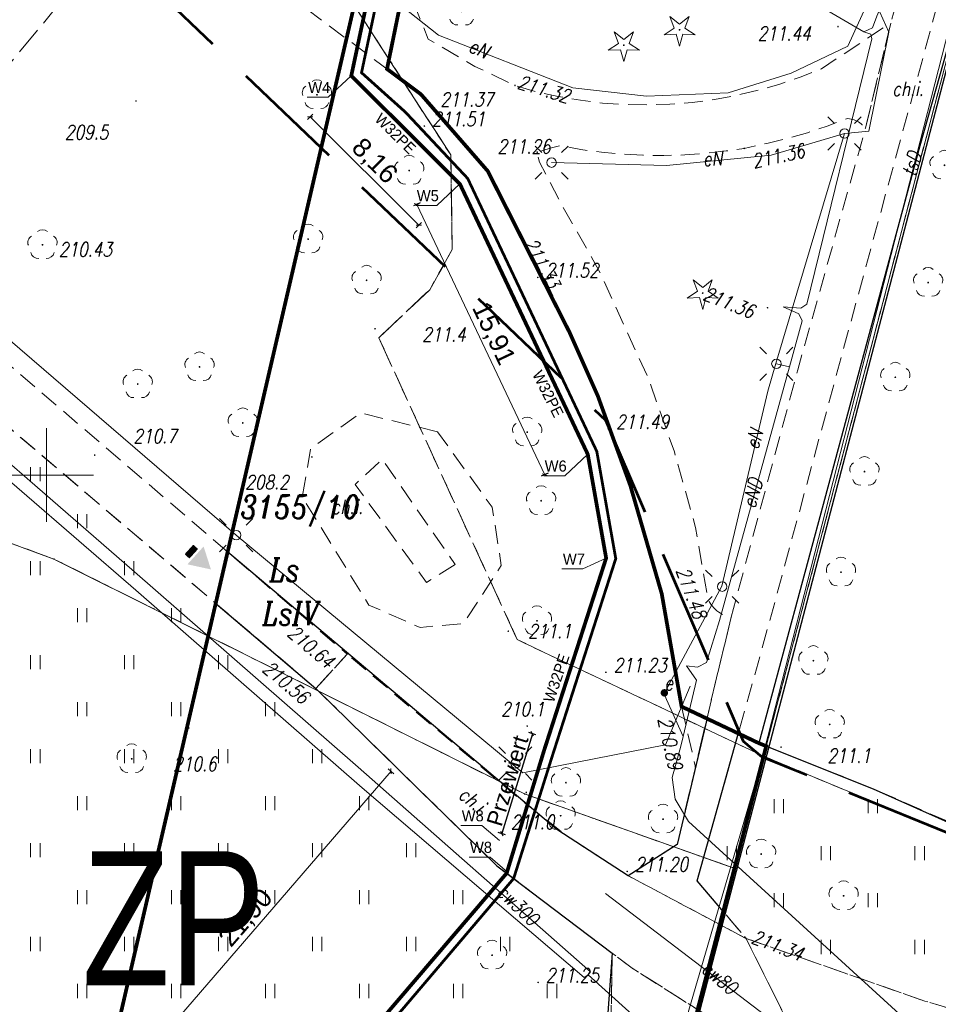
# Model space of a CAD drawing. Header units: metres. Extents: x 7415312 to 7415578, y 5538064 to 5538378.
# Tile 52 of 83: x 7415399 to 7415447, y 5538222 to 5538274. Entities that reach past the tile are written whole.
import ezdxf
from ezdxf.lldxf.tags import DXFTag

# ---------------------------------------------------------------- set-up
doc = ezdxf.new("R2010")
doc.units = ezdxf.units.M
doc.header["$MEASUREMENT"] = 0
for name, pattern in [('1.0_0.5', [1.5, 1, -0.5]), ('1.5_0.5', [2, 1.5, -0.5]), ('342-500', [1.5, 1, -0.5]), ('DGN Style 3', [8.565382, 6.11813, -2.447252]), ('DGN Style 4', [9.795126, 4.894504, -2.447252, 0.006118, -2.447252]), ('EGBK02-500', [2, 1.5, -0.5]), ('EGBU01-500', [1, 0.5, -0.5])]:
    doc.linetypes.add(name, pattern=pattern)
for name, color, linetype, lineweight in [('203-punkt graniczny', 7, 'Continuous', 0), ('_LL_CIENKA', 7, 'Continuous', 25), ('_LL_GRUBA', 7, 'Continuous', 35), ('_LL_SIECI PROJEKTOWANE', 7, 'Continuous', 35), ('_LL_STREFY', 190, 'FENCELINE1', 30), ('chodnik', 7, 'Continuous', 0), ('chodnik-Atr17', 7, 'Continuous', 0), ('drzewo iglaste', 7, 'Continuous', 0), ('drzewo liściaste', 7, 'Continuous', 0), ('EGBD03', 3, 'Continuous', 0), ('EGBK02', 7, 'Continuous', 0), ('EGBU01', 7, 'Continuous', 0), ('elektroenergetyczne urządzenie techniczne', 7, 'Continuous', 0), ('elektroenergetyczne urządzenie techniczne-Atr17', 7, 'Continuous', 0), ('K_LEGENDA', 250, 'Continuous', 13), ('latarnia', 7, 'Continuous', 0), ('LIN_Linie Rozgraniczajace', 3, 'Continuous', 53), ('ogrodzenie trwałe', 7, 'Continuous', 0), ('pikieta naturalna', 7, 'Continuous', 0), ('pikieta naturalna-Atr2', 7, 'Continuous', 0), ('pikieta sztuczna', 7, 'Continuous', 0), ('pikieta sztuczna-Atr2', 7, 'Continuous', 0), ('przewód ciepłowniczy', 7, 'Continuous', 0), ('przewód ciepłowniczy-Atr1', 7, 'Continuous', 0), ('przewód elektroenergetyczny podziemny', 7, 'Continuous', 0), ('przewód elektroenergetyczny podziemny-Atr1', 7, 'Continuous', 0), ('przewód kanalizacyjny - ob. projektowany', 7, 'Continuous', 0), ('przewód telekomunikacyjny podziemny', 7, 'Continuous', 0), ('przewód telekomunikacyjny podziemny-Atr1', 7, 'Continuous', 0), ('RTPW01', 7, 'Continuous', 0), ('trawnik', 7, 'Continuous', 0), ('Warstwa 1', 7, 'Continuous', 0), ('Warstwa 2', 7, 'Continuous', 0)]:
    doc.layers.add(name, color=color, linetype=linetype, lineweight=lineweight)
doc.layers.add('_LL_SYMBOLE', color=7, linetype='Continuous', lineweight=0, true_color=0xb2ffad)
doc.layers.add('_wymiarowanie', color=7, linetype='Continuous', lineweight=9, true_color=0x000000)
doc.layers.add('EL-KABEL NN', color=1, linetype='KABEL_NN', true_color=0xff0000)
doc.layers.add('LL_GRANICA', color=250, linetype='342-500')
doc.styles.add('ARIAL', font='arial.ttf')
doc.styles.get("Standard").update_dxf_attribs({"font": 'Working1250.shx', "width": 0.75})
doc.styles.add('Style-ITALIC_1250', font='ITALIC_1250.shx')
doc.linetypes.add('902-500', pattern='A,3.75,[24,dgnlstyle-geo-mz.shx,S=0.002786,R=0,X=0,Y=0],3.75', length=7.5)
doc.linetypes.add('FENCELINE1', pattern='A,0.25,-0.1,[133,ltypeshp.shx,S=0.1,R=0,X=-0.1,Y=0],-0.1,1', length=1.45)
tags = doc.linetypes.add('KABEL_NN', pattern='A,0.5,-0.2,["Nn",Standard,S=0.1,R=0,X=-0.1,Y=-0.05],-0.2', length=0.9).pattern_tags.tags
tags[6] = DXFTag(74, 10)
doc.dimstyles.new('Wojtek 500', dxfattribs={"dimtxt": 1, "dimasz": 0.2, "dimexe": 0.2, "dimexo": 0.1, "dimgap": 0.1, "dimtad": 1, "dimrnd": 0.01, "dimzin": 1, "dimtxsty": 'ARIAL', "dimblk": 'OBLIQUE', "dimcen": 5, "dimclrd": 256, "dimclre": 256, "dimclrt": 256, "dimadec": 0, "dimazin": 0, "dimtfac": 1, "dimtmove": 0, "dimatfit": 3, "dimldrblk": 'OBLIQUE', "dimfxl": 0.2, "dimfxlon": 1, "dimlwd": -1, "dimarcsym": 0})

# ---------------------------------------------------------------- blocks, each defined once
blk = doc.blocks.new('TU04')
at = {"color": 0, "linetype": 'Continuous', "lineweight": 13, "ltscale": 10}
for p, q in [((0, 0), (0, 7.5)), ((5, 0), (5, 7.5))]:
    blk.add_line(p, q, dxfattribs=at)
blk = doc.blocks.new('SM01')
at = {"color": 0, "linetype": 'Continuous', "lineweight": 13, "ltscale": 10}
for p, q in [((-5.3, 5.31), (-8.83, 8.84)), ((5.31, 5.31), (8.84, 8.84)), ((-5.3, -5.3), (-8.83, -8.83)), ((5.31, -5.3), (8.84, -8.83))]:
    blk.add_line(p, q, dxfattribs=at)
blk.add_circle((0, 0), 2.5, dxfattribs=at)
blk = doc.blocks.new('203_1')
at = {"layer": '203-punkt graniczny', "linetype": 'Continuous', "lineweight": 0}
h = blk.add_hatch(color=7, dxfattribs=at)
edge = h.paths.add_edge_path()
edge.add_arc((0, 0), 0.45, 0, 360)
blk = doc.blocks.new('PW01_1')
at = {"layer": 'pikieta sztuczna', "linetype": 'Continuous', "lineweight": 13}
h = blk.add_hatch(color=7, dxfattribs=at)
edge = h.paths.add_edge_path()
edge.add_arc((0, 0), 0.45, 0, 360)
blk = doc.blocks.new('PW01_2')
at = {"layer": 'pikieta naturalna', "linetype": 'Continuous', "lineweight": 13}
h = blk.add_hatch(color=7, dxfattribs=at)
edge = h.paths.add_edge_path()
edge.add_arc((0, 0), 0.45, 0, 360)
blk = doc.blocks.new('US25_4')
at = {"layer": 'elektroenergetyczne urządzenie techniczne', "linetype": 'Continuous', "lineweight": 0}
h = blk.add_hatch(color=1, dxfattribs=at)
edge = h.paths.add_edge_path()
edge.add_arc((0, 0), 2, 0, 360)
blk = doc.blocks.new('OP021_1')
at = {"layer": 'drzewo liściaste', "linetype": 'Continuous', "lineweight": 13}
h = blk.add_hatch(color=96, dxfattribs=at)
edge = h.paths.add_edge_path()
edge.add_arc((0, 0), 0.5, 0, 360)
at = {"layer": 'drzewo liściaste', "color": 96, "linetype": 'Continuous', "lineweight": 13}
for centre, start, end in [((0, 4), 49.272, 130.728), ((-3.8, 1.24), 121.308, 202.548), ((3.8, 1.24), 337.452, 58.692), ((-2.35, -3.24), 193.221, 274.871), ((2.35, -3.24), 265.129, 346.779)]:
    blk.add_arc(centre, 4, start, end, dxfattribs=at)
blk = doc.blocks.new('OP011_1')
at = {"layer": 'drzewo iglaste', "linetype": 'Continuous', "lineweight": 13}
h = blk.add_hatch(color=96, dxfattribs=at)
edge = h.paths.add_edge_path()
edge.add_arc((0, 0), 0.5, 0, 360)
at = {"layer": 'drzewo iglaste', "color": 96, "linetype": 'Continuous', "lineweight": 13}
for p, q in [((-2.83, 0.93), (-5.12, 7.06)), ((-5.12, 7.06), (0, 2.99)), ((0, 2.99), (5.12, 7.06)), ((5.12, 7.06), (2.83, 0.93)), ((-8.28, -2.68), (-2.83, 0.93)), ((2.83, 0.93), (8.28, -2.68)), ((-1.75, -2.4), (-8.28, -2.68)), ((0, -8.7), (-1.75, -2.4)), ((1.75, -2.4), (0, -8.7)), ((8.28, -2.68), (1.75, -2.4))]:
    blk.add_line(p, q, dxfattribs=at)
blk = doc.blocks.new('RTPW01')
at = {"layer": 'RTPW01', "linetype": 'Continuous', "lineweight": 13}
h = blk.add_hatch(color=7, dxfattribs=at)
edge = h.paths.add_edge_path()
edge.add_arc((0, 0), 0.045, 0, 360)
blk = doc.blocks.new('_OBLIQUE')
at = {"color": 0, "linetype": 'ByBlock'}
blk.add_line((-0.5, -0.5), (0.5, 0.5), dxfattribs=at)
blk = doc.blocks.new('*D144')
blk.add_line((7415425.865, 5538236.232), (7415424.234, 5538230.918))
at = {"lineweight": -2}
for p, q in [((7415426.056, 5538236.173), (7415425.674, 5538236.291)), ((7415424.425, 5538230.859), (7415424.043, 5538230.977))]:
    blk.add_line(p, q, dxfattribs=at)
at = {"layer": 'Defpoints', "color": 0}
for p in [(7415426.692, 5538235.978), (7415424.234, 5538230.918), (7415425.06, 5538230.664)]:
    blk.add_point(p, dxfattribs=at)
at = {"xscale": 0.2, "yscale": 0.2, "zscale": 0.2}
for p, rotation in [((7415425.865, 5538236.232), 72.93458474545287), ((7415424.234, 5538230.918), 252.9345847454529)]:
    blk.add_blockref('_OBLIQUE', p, dxfattribs=dict(at, rotation=rotation))
at = {"insert": (7415424.541, 5538233.731), "char_height": 0.85, "attachment_point": 5, "rotation": 72.9346, "style": 'ARIAL'}
blk.add_mtext('Przewiert', dxfattribs=at)
blk = doc.blocks.new('*D145')
at = {"layer": '_wymiarowanie'}
blk.add_line((7415418.344, 5538234.235), (7415404.028, 5538217.668), dxfattribs=at)
at = {"layer": '_wymiarowanie', "lineweight": -2}
for p, q in [((7415418.495, 5538234.104), (7415418.192, 5538234.366)), ((7415404.179, 5538217.537), (7415403.876, 5538217.799))]:
    blk.add_line(p, q, dxfattribs=at)
at = {"layer": 'Defpoints', "color": 0}
for p in [(7415424.548, 5538228.873), (7415404.028, 5538217.668), (7415410.232, 5538212.306)]:
    blk.add_point(p, dxfattribs=at)
at = {"layer": '_wymiarowanie', "xscale": 0.2, "yscale": 0.2, "zscale": 0.2}
for p, rotation in [((7415418.344, 5538234.235), 49.16856790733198), ((7415404.028, 5538217.668), 229.168567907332)]:
    blk.add_blockref('_OBLIQUE', p, dxfattribs=dict(at, rotation=rotation))
at = {"layer": '_wymiarowanie', "insert": (7415410.655, 5538226.41), "char_height": 1, "attachment_point": 5, "rotation": 49.1686, "style": 'ARIAL'}
blk.add_mtext('21,90', dxfattribs=at)
blk = doc.blocks.new('*D146')
at = {"layer": '_wymiarowanie', "lineweight": -2}
for p, q in [((7415419.895, 5538264.487), (7415419.533, 5538264.316)), ((7415426.701, 5538250.102), (7415426.339, 5538249.931))]:
    blk.add_line(p, q, dxfattribs=at)
at = {"layer": '_wymiarowanie'}
blk.add_line((7415419.714, 5538264.401), (7415426.52, 5538250.017), dxfattribs=at)
at = {"layer": 'Defpoints', "color": 0}
for p in [(7415422.007, 5538265.486), (7415428.813, 5538251.102), (7415426.52, 5538250.017)]:
    blk.add_point(p, dxfattribs=at)
at = {"layer": '_wymiarowanie', "xscale": 0.2, "yscale": 0.2, "zscale": 0.2}
for p, rotation in [((7415419.714, 5538264.401), 115.3212315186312), ((7415426.52, 5538250.017), 295.3212315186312)]:
    blk.add_blockref('_OBLIQUE', p, dxfattribs=dict(at, rotation=rotation))
at = {"layer": '_wymiarowanie', "insert": (7415423.751, 5538257.509), "char_height": 1, "attachment_point": 5, "rotation": 295.3212, "style": 'ARIAL'}
blk.add_mtext('15,91', dxfattribs=at)
blk = doc.blocks.new('*D147')
at = {"layer": '_wymiarowanie', "lineweight": -2}
for p, q in [((7415414.184, 5538269.193), (7415413.902, 5538268.909)), ((7415419.965, 5538263.435), (7415419.682, 5538263.152))]:
    blk.add_line(p, q, dxfattribs=at)
at = {"layer": '_wymiarowanie'}
blk.add_line((7415414.043, 5538269.051), (7415419.824, 5538263.294), dxfattribs=at)
at = {"layer": 'Defpoints', "color": 0}
for p in [(7415416.226, 5538271.243), (7415422.007, 5538265.486), (7415419.824, 5538263.294)]:
    blk.add_point(p, dxfattribs=at)
at = {"layer": '_wymiarowanie', "xscale": 0.2, "yscale": 0.2, "zscale": 0.2}
for p, rotation in [((7415414.043, 5538269.051), 135.116891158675), ((7415419.824, 5538263.294), 315.1168911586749)]:
    blk.add_blockref('_OBLIQUE', p, dxfattribs=dict(at, rotation=rotation))
at = {"layer": '_wymiarowanie', "insert": (7415417.428, 5538266.669), "char_height": 1, "attachment_point": 5, "rotation": 315.1169, "style": 'ARIAL'}
blk.add_mtext('8,16', dxfattribs=at)

msp = doc.modelspace()

# ---------------------------------------------------------------- hatches: boundary and pattern name
at = {"layer": '_LL_SYMBOLE', "linetype": 'Continuous', "lineweight": 0}
h = msp.add_hatch(dxfattribs=at)
h.set_pattern_fill('ANSI31', scale=0.006, angle=317.7482)
h.set_pattern_definition([(2.7482093, (7415274.1900423, 5538283.043453), (-3.59601834e-05, 0.000749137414), [])])
h.paths.add_polyline_path([(7415408.04, 5538246.06), (7415407.609, 5538245.586), (7415407.387, 5538245.788), (7415407.818, 5538246.262)])
msp.add_hatch(color=7, dxfattribs=at).paths.add_polyline_path([(7415408.366, 5538246.196), (7415408.757, 5538244.976), (7415407.505, 5538245.248), (7415407.505, 5538245.248)])

# ---------------------------------------------------------------- linework, layer by layer
at = {"layer": '_LL_CIENKA'}
msp.add_lwpolyline([(7415433.749, 5538218.064), (7415436.05, 5538226.735), (7415434.63, 5538228.4), (7415436.834, 5538236.282), (7415435.158, 5538237.057), (7415435.166, 5538237.035), (7415435.154, 5538237.04), (7415435.159, 5538237.059), (7415435.159, 5538237.055), (7415433.57, 5538230.34), (7415430.96, 5538228.68), (7415427.169, 5538231.147), (7415409.645, 5538245.91), (7415409.011, 5538243.172), (7415414.34, 5538238.64), (7415423.97, 5538229.21), (7415430.11, 5538224.56), (7415429.841, 5538220.887)], dxfattribs=at)
at = {"layer": '_LL_GRUBA', "lineweight": 18, "elevation": 496.758}
for points in [[(7415413.883, 5538270.106), (7415415.002, 5538270.106), (7415416.226, 5538271.243)], [(7415419.664, 5538264.348), (7415420.782, 5538264.348), (7415422.007, 5538265.486)], [(7415426.47, 5538249.964), (7415427.588, 5538249.964), (7415428.813, 5538251.102)]]:
    msp.add_lwpolyline(points, dxfattribs=at)
at = {"layer": '_LL_GRUBA', "lineweight": 18}
for points in [[(7415427.439, 5538245.011), (7415428.558, 5538245.011), (7415429.791, 5538245.576)], [(7415422.055, 5538231.353), (7415423.174, 5538231.353), (7415424.112, 5538230.551)], [(7415422.492, 5538229.675), (7415423.611, 5538229.675), (7415424.548, 5538228.873)]]:
    msp.add_lwpolyline(points, dxfattribs=at)
at = {"layer": '_LL_SIECI PROJEKTOWANE', "color": 152, "const_width": 0.2, "elevation": 496.758}
msp.add_lwpolyline([(7415406.899, 5538292.561), (7415409.166, 5538288.175), (7415419.267, 5538285.588), (7415416.226, 5538271.243), (7415422.007, 5538265.486), (7415428.813, 5538251.102), (7415429.791, 5538245.576), (7415426.485, 5538235.338), (7415424.496, 5538228.812), (7415410.319, 5538212.234)], dxfattribs=at)
at = {"layer": '_LL_STREFY'}
msp.add_lwpolyline([(7415426.703, 5538190.69), (7415458.307, 5538311.225)], dxfattribs=at)
at = {"layer": 'chodnik', "color": 7, "linetype": '1.0_0.5', "lineweight": 13, "flags": 128}
for points in [[(7415452.01, 5538299.81), (7415446.61, 5538279.99), (7415445.62, 5538276.5), (7415444.95, 5538274.06), (7415443.59, 5538268.45), (7415439.99, 5538255.59), (7415436.44, 5538242.43), (7415434.54, 5538234.46), (7415433.57, 5538230.34), (7415430.96, 5538228.68), (7415437.24, 5538225.34), (7415434.63, 5538228.4), (7415436.8, 5538236.16), (7415438.59, 5538242.57), (7415442, 5538255.16), (7415451.81, 5538291.11), (7415454.81, 5538302.18), (7415451.51, 5538303.05), (7415451.05, 5538301.36), (7415452.01, 5538299.81)], [(7415348.56, 5538298.04), (7415346.9, 5538296.08), (7415377.89, 5538269.69), (7415393.33, 5538256.51), (7415414.34, 5538238.64), (7415416, 5538240.47), (7415395.09, 5538258.37), (7415379.37, 5538271.75), (7415348.56, 5538298.04)], [(7415401.19, 5538285.38), (7415411.75, 5538276.36), (7415419.93, 5538270.26), (7415423.49, 5538266.17), (7415426.63, 5538260.22), (7415429.07, 5538254.93), (7415430.13, 5538252.17), (7415431.08, 5538249.43), (7415432.75, 5538243.68), (7415433.66, 5538238.32), (7415434.54, 5538234.46), (7415436.44, 5538242.44), (7415436.32, 5538242.45), (7415436.21, 5538242.48), (7415436.1, 5538242.53), (7415435.99, 5538242.58), (7415435.88, 5538242.64), (7415435.78, 5538242.7), (7415435.69, 5538242.78), (7415435.6, 5538242.86), (7415435.52, 5538242.94), (7415435.44, 5538243.04), (7415435.37, 5538243.13), (7415435.3, 5538243.23), (7415435.25, 5538243.34), (7415435.2, 5538243.45), (7415434.55, 5538247.2), (7415433.42, 5538251.24), (7415432.02, 5538255.18), (7415429.41, 5538260.89), (7415427.34, 5538264.54), (7415426.24, 5538266.64), (7415426.12, 5538267.18), (7415426.88, 5538267.4), (7415427.35, 5538267.52), (7415428.44, 5538267.32), (7415429.54, 5538267.17), (7415430.64, 5538267.07), (7415431.75, 5538267.01), (7415432.86, 5538267), (7415433.97, 5538267.03), (7415435.07, 5538267.12), (7415436.17, 5538267.24), (7415437.14, 5538267.38), (7415438.35, 5538267.64), (7415439.43, 5538267.9), (7415440.5, 5538268.21), (7415441.55, 5538268.56), (7415442.58, 5538268.95), (7415442.66, 5538268.96), (7415442.75, 5538268.95), (7415442.83, 5538268.94), (7415442.91, 5538268.92), (7415442.99, 5538268.89), (7415443.07, 5538268.86), (7415443.15, 5538268.83), (7415443.22, 5538268.79), (7415443.29, 5538268.74), (7415443.36, 5538268.69), (7415443.42, 5538268.64), (7415443.48, 5538268.58), (7415443.54, 5538268.52), (7415443.59, 5538268.45), (7415444.95, 5538274.06), (7415441.26, 5538271.62), (7415440.17, 5538271.19), (7415439.04, 5538270.8), (7415437.89, 5538270.47), (7415436.73, 5538270.2), (7415435.56, 5538269.98), (7415434.37, 5538269.82), (7415433.18, 5538269.73), (7415431.99, 5538269.69), (7415430.79, 5538269.71), (7415429.6, 5538269.79), (7415428.42, 5538269.94), (7415427.24, 5538270.14), (7415426.07, 5538270.39), (7415424.94, 5538270.73), (7415422.81, 5538271.74), (7415420.32, 5538273.19), (7415419.42, 5538275.45), (7415419.26, 5538277.65), (7415420, 5538280.79), (7415421.35, 5538287.61), (7415420.28, 5538287.93), (7415419.5, 5538288.21), (7415418.26, 5538288.44), (7415417.64, 5538285.91), (7415418.54, 5538284.31), (7415417.66, 5538280.49), (7415416.27, 5538278.93), (7415413.23, 5538278.52), (7415402.78, 5538287.42), (7415401.19, 5538285.38)], [(7415420.81, 5538252.3), (7415416.73, 5538253.3), (7415414.06, 5538251.41), (7415413.62, 5538248.82), (7415417.16, 5538243.08), (7415419.89, 5538241.89), (7415422.2, 5538242.09), (7415424.21, 5538245.19), (7415423.73, 5538248.28), (7415420.81, 5538252.3)], [(7415421.75, 5538245.24), (7415420.23, 5538244.28), (7415416.43, 5538249.5), (7415417.88, 5538250.84), (7415421.75, 5538245.24)], [(7415416, 5538240.47), (7415414.34, 5538238.64), (7415423.97, 5538229.21), (7415430.11, 5538224.56), (7415431.17, 5538223.76), (7415441.17, 5538217.45), (7415437.24, 5538225.34), (7415430.96, 5538228.68), (7415427.64, 5538230.83), (7415424.96, 5538232.95), (7415416, 5538240.47)], [(7415439.25, 5538218.26), (7415441.17, 5538217.45), (7415431.17, 5538223.76), (7415430.11, 5538224.56), (7415430.05, 5538220.75), (7415434.69, 5538217.38), (7415436.57, 5538218.26), (7415438.32, 5538218.59), (7415439.25, 5538218.26)]]:
    msp.add_lwpolyline(points, close=True, dxfattribs=at)
msp.add_lwpolyline([(7415480.589, 5538210.88), (7415470.52, 5538215.07), (7415466.45, 5538216.79), (7415466.42, 5538217.37), (7415466.61, 5538218.14), (7415463.89, 5538218.83), (7415463.58, 5538217.82), (7415463.05, 5538217.66), (7415460.35, 5538218.3), (7415460.55, 5538219.17), (7415459.58, 5538219.38), (7415459.37, 5538218.54), (7415456.36, 5538219.28), (7415456.31, 5538219.61), (7415456.53, 5538220.62), (7415453.81, 5538221.32), (7415453.63, 5538220.57), (7415453.33, 5538220.04), (7415446.75, 5538222.01), (7415437.24, 5538225.34), (7415441.17, 5538217.45), (7415444.69, 5538215.09), (7415448.61, 5538211.77), (7415460.78, 5538200.41), (7415462.22, 5538202.23), (7415453.96, 5538211.06), (7415446.01, 5538217.19), (7415445.69, 5538217.67), (7415445.64, 5538217.86), (7415445.63, 5538218.06), (7415445.72, 5538218.45), (7415445.83, 5538218.62), (7415445.96, 5538218.77), (7415446.11, 5538218.89), (7415446.29, 5538218.98), (7415446.48, 5538219.04), (7415446.68, 5538219.05), (7415446.88, 5538219.04), (7415454.15, 5538216.78), (7415469.77, 5538212.69), (7415478.98, 5538208.52), (7415480.544, 5538207.793)], dxfattribs=at)
at = {"layer": 'EGBD03', "linetype": 'Continuous', "lineweight": 13, "flags": 128}
for points in [[(7415438.17, 5538235.04), (7415458.21, 5538311.25)], [(7415379.89, 5538253.07), (7415400.4, 5538245.53)], [(7415425.45, 5538233.03), (7415400.4, 5538245.53)], [(7415438.17, 5538235.04), (7415436.66, 5538229.06)], [(7415452.49, 5538229.09), (7415438.17, 5538235.04)], [(7415425.45, 5538233.03), (7415436.66, 5538229.06)]]:
    msp.add_lwpolyline(points, dxfattribs=at)
at = {"layer": 'EGBK02', "color": 96, "linetype": 'EGBK02-500', "lineweight": 13, "flags": 128}
for points in [[(7415438.17, 5538235.04), (7415458.21, 5538311.25)], [(7415414.87, 5538277.33), (7415421.52, 5538267.03)], [(7415421.52, 5538267.03), (7415414.87, 5538277.33)], [(7415421.52, 5538267.03), (7415421.6, 5538261.99)], [(7415421.6, 5538261.99), (7415421.52, 5538267.03)], [(7415421.6, 5538261.99), (7415420.4, 5538259.86)], [(7415420.4, 5538259.86), (7415421.6, 5538261.99)], [(7415420.4, 5538259.86), (7415417.69, 5538257.3)], [(7415417.69, 5538257.3), (7415420.4, 5538259.86)], [(7415417.69, 5538257.3), (7415425.06, 5538241.24)], [(7415425.06, 5538241.24), (7415417.69, 5538257.3)], [(7415379.89, 5538253.07), (7415400.4, 5538245.53)], [(7415400.4, 5538245.53), (7415425.45, 5538233.03)], [(7415425.06, 5538241.24), (7415438.17, 5538235.04)], [(7415438.17, 5538235.04), (7415425.06, 5538241.24)], [(7415436.66, 5538229.06), (7415438.17, 5538235.04)], [(7415425.45, 5538233.03), (7415436.66, 5538229.06)]]:
    msp.add_lwpolyline(points, dxfattribs=at)
at = {"layer": 'EGBU01', "color": 96, "linetype": 'EGBU01-500', "lineweight": 13, "flags": 128}
for points in [[(7415438.17, 5538235.04), (7415458.21, 5538311.25)], [(7415458.21, 5538311.25), (7415438.17, 5538235.04)], [(7415414.87, 5538277.33), (7415421.52, 5538267.03)], [(7415421.52, 5538267.03), (7415414.87, 5538277.33)], [(7415421.52, 5538267.03), (7415421.6, 5538261.99)], [(7415421.6, 5538261.99), (7415421.52, 5538267.03)], [(7415421.6, 5538261.99), (7415420.4, 5538259.86)], [(7415420.4, 5538259.86), (7415421.6, 5538261.99)], [(7415420.4, 5538259.86), (7415417.69, 5538257.3)], [(7415417.69, 5538257.3), (7415420.4, 5538259.86)], [(7415417.69, 5538257.3), (7415425.06, 5538241.24)], [(7415425.06, 5538241.24), (7415417.69, 5538257.3)], [(7415379.89, 5538253.07), (7415400.4, 5538245.53)], [(7415400.4, 5538245.53), (7415379.89, 5538253.07)], [(7415400.4, 5538245.53), (7415425.45, 5538233.03)], [(7415425.45, 5538233.03), (7415400.4, 5538245.53)], [(7415425.06, 5538241.24), (7415438.17, 5538235.04)], [(7415438.17, 5538235.04), (7415425.06, 5538241.24)], [(7415436.66, 5538229.06), (7415438.17, 5538235.04)], [(7415438.17, 5538235.04), (7415436.66, 5538229.06)], [(7415452.49, 5538229.09), (7415438.17, 5538235.04)], [(7415438.17, 5538235.04), (7415452.49, 5538229.09)], [(7415425.45, 5538233.03), (7415436.66, 5538229.06)], [(7415436.66, 5538229.06), (7415425.45, 5538233.03)]]:
    msp.add_lwpolyline(points, dxfattribs=at)
at = {"layer": 'EL-KABEL NN', "ltscale": 5, "elevation": 496.758}
msp.add_lwpolyline([(7415419.701, 5538202.264, 0.15, 0.15, 0), (7415419.191, 5538202.831, 0.15, 0.15, 0), (7415408.745, 5538209.573, 0.15, 0.15, 0), (7415408.745, 5538209.573, 0.15, 0.15, 0), (7415424.868, 5538228.53, 0.15, 0.15, 0), (7415424.868, 5538228.53, 0.15, 0.15, 0), (7415424.868, 5538228.53, 0.15, 0.15, 0), (7415426.915, 5538235.02, 0.15, 0.15, 0), (7415430.303, 5538245.551, 0.15, 0.15, 0), (7415429.293, 5538251.255, 0.15, 0.15, 0), (7415422.421, 5538265.779, 0.15, 0.15, 0), (7415419.104, 5538269.31, 0.15, 0.15, 0), (7415416.771, 5538271.406, 0.15, 0.15, 0), (7415420.133, 5538287.284, 0.15, 0.15, 0), (7415417.226, 5538288.969, 0.15, 0.15, 0)], format="xyseb", dxfattribs=at)
at = {"layer": 'LIN_Linie Rozgraniczajace', "color": 161, "linetype": 'DGN Style 3', "lineweight": 53, "flags": 128}
msp.add_lwpolyline([(7415480.64, 5538224.015), (7415466.929, 5538222.399), (7415465.302, 5538223.851), (7415438.087, 5538234.995), (7415437.099, 5538235.816), (7415429.781, 5538252.892), (7415402.446, 5538279.053), (7415396.153, 5538286.224), (7415368.362, 5538322.759), (7415370.081, 5538336.151), (7415367.115, 5538336.361), (7415367.365, 5538338.364)], dxfattribs=at)
at = {"layer": 'LL_GRANICA', "color": 201}
msp.add_lwpolyline([(7415418.489, 5538284.09, 0.2, 0.2, 0), (7415408.029, 5538238.931, 0.2, 0.2, 0), (7415404.395, 5538223.243, 0.2, 0.2, 0), (7415399.671, 5538202.852, 0.2, 0.2, 0), (7415401.79, 5538201.09, 0.2, 0.2, 0), (7415406.216, 5538198.499, 0.2, 0.2, 0), (7415411.834, 5538195.185, 0.2, 0.2, 0), (7415424.65, 5538191.63, 0.2, 0.2, 0), (7415426.606, 5538190.715, 0.2, 0.2, 0), (7415426.609, 5538190.725, 0.2, 0.2, 0), (7415429.123, 5538200.313, 0.2, 0.2, 0), (7415429.34, 5538201.142, 0.2, 0.2, 0), (7415429.34, 5538201.142, 0.2, 0.2, 0), (7415438.311, 5538235.575, 0.2, 0.2, 0), (7415437.92, 5538235.73, 0.2, 0.2, 0), (7415433.806, 5538237.679, 0.2, 0.2, 0), (7415432.75, 5538243.68, 0.2, 0.2, 0), (7415431.08, 5538249.43, 0.2, 0.2, 0), (7415429.351, 5538254.197, 0.2, 0.2, 0), (7415427.85, 5538257.575, 0.2, 0.2, 0), (7415423.49, 5538266.17, 0.2, 0.2, 0), (7415419.93, 5538270.26, 0.2, 0.2, 0), (7415418.128, 5538271.604, 0.2, 0.2, 0), (7415420, 5538280.79, 0.2, 0.2, 0)], format="xyseb", dxfattribs=at)
at = {"layer": 'ogrodzenie trwałe', "color": 7, "linetype": '902-500', "lineweight": 30, "flags": 128}
for points in [[(7415460.57, 5538310.02), (7415458.72, 5538310.87), (7415446.49, 5538267.51), (7415437.92, 5538235.73)], [(7415437.92, 5538235.73), (7415444.01, 5538233.31), (7415450.93, 5538230.22), (7415466.07, 5538223.6), (7415467.7, 5538225.01)]]:
    msp.add_lwpolyline(points, dxfattribs=at)
at = {"layer": 'przewód ciepłowniczy', "color": 211, "linetype": 'Continuous', "lineweight": 13, "flags": 128}
for points in [[(7415360.32, 5538283.11), (7415372.86, 5538271.84), (7415366.78, 5538265.51), (7415373.23, 5538259.15), (7415379.68, 5538265.39), (7415392.61, 5538254.37), (7415404.75, 5538243.87), (7415416.81, 5538233.35), (7415428.62, 5538223.27), (7415428.84, 5538223.41)], [(7415378.96, 5538265.96), (7415379.68, 5538266.46), (7415392.45, 5538255.47), (7415404.54, 5538244.97), (7415416.59, 5538234.45), (7415428.96, 5538223.57), (7415428.84, 5538223.41)], [(7415439.1, 5538214.09), (7415442.7, 5538217.86), (7415429.75, 5538227.73)], [(7415445.21, 5538208.45), (7415440.44, 5538212.75), (7415439.1, 5538214.09), (7415436.76, 5538216.25), (7415428.84, 5538223.41)]]:
    msp.add_lwpolyline(points, dxfattribs=at)
at = {"layer": 'przewód elektroenergetyczny podziemny', "color": 1, "linetype": 'Continuous', "lineweight": 13, "flags": 128}
for points in [[(7415439.55, 5538255.75), (7415440.23, 5538258.21), (7415440.05, 5538258.57), (7415439.22, 5538258.94), (7415440.16, 5538258.87), (7415440.47, 5538259.09), (7415443.94, 5538273.21), (7415443.88, 5538273.46), (7415443.51, 5538273.58), (7415443.97, 5538273.79), (7415444.2, 5538274.41), (7415444.49, 5538275.09), (7415446, 5538281.44), (7415450.08, 5538299.16), (7415451.92, 5538306.24)], [(7415339.694, 5538295.816), (7415348.08, 5538288.3), (7415350.31, 5538290.48), (7415365.38, 5538285.05), (7415380.01, 5538273.15), (7415394.98, 5538259.8), (7415410.1, 5538246.8), (7415425.35, 5538234.15), (7415432.95, 5538235.64), (7415434.26, 5538238.76)], [(7415447.44, 5538286.98), (7415444.74, 5538277.41), (7415442.66, 5538272.81), (7415439.64, 5538271.38), (7415436.28, 5538270.34), (7415431.94, 5538270.16), (7415428.02, 5538270.6), (7415420.86, 5538273.41), (7415412.81, 5538279.78)], [(7415447.44, 5538286.98), (7415444.03, 5538275.35), (7415444.83, 5538273.57), (7415443.77, 5538268.29), (7415442.48, 5538268.17)], [(7415440.52, 5538275.33), (7415443.51, 5538273.58)], [(7415442.48, 5538268.17), (7415438.57, 5538267.02), (7415433.01, 5538266.47), (7415426.89, 5538266.62)], [(7415433.89, 5538236.08), (7415433, 5538238.06), (7415432.88, 5538238.36), (7415433.25, 5538239.06), (7415435.94, 5538244.08), (7415438.39, 5538254.46), (7415438.83, 5538255.93), (7415442.48, 5538268.17)], [(7415433.89, 5538236.08), (7415434.6, 5538239.09), (7415434.06, 5538239.85), (7415434.65, 5538239.77), (7415435.14, 5538240.03), (7415435.82, 5538242.26), (7415439.55, 5538255.75)], [(7415439.55, 5538255.75), (7415438.85, 5538255.92)], [(7415480.546, 5538207.955), (7415455.6, 5538215.8), (7415448.84, 5538218.17), (7415434.18, 5538231.57), (7415433.46, 5538232.75), (7415433.31, 5538233.91), (7415433.77, 5538235.57), (7415433.89, 5538236.08)]]:
    msp.add_lwpolyline(points, dxfattribs=at)
at = {"layer": 'przewód kanalizacyjny - ob. projektowany', "color": 14, "linetype": '1.5_0.5', "lineweight": 13, "flags": 128}
msp.add_lwpolyline([(7415392.19, 5538264.8), (7415401.2, 5538275.7), (7415408.31, 5538278.62), (7415411.7, 5538282.61), (7415413.86, 5538286.44), (7415412.68, 5538287.36)], dxfattribs=at)
at = {"layer": 'przewód telekomunikacyjny podziemny', "color": 40, "linetype": 'Continuous', "lineweight": 13, "flags": 128}
msp.add_lwpolyline([(7415480.025, 5538172.272), (7415431.93, 5538213.82), (7415438, 5538234.57), (7415454.04, 5538297.24), (7415454.01, 5538297.85), (7415460.89, 5538323.55), (7415464.52, 5538336.5)], dxfattribs=at)
at = {"layer": 'trawnik', "color": 7, "linetype": '1.0_0.5', "lineweight": 13, "flags": 128}
for points in [[(7415339.73, 5538292.917), (7415340.13, 5538292.54), (7415341.78, 5538290.87), (7415343.66, 5538288.89), (7415345.56, 5538286.72), (7415346.43, 5538285.68), (7415347.91, 5538283.9), (7415348.68, 5538282.9), (7415349.85, 5538281.2), (7415350.28, 5538280.54), (7415351.83, 5538278.17), (7415353.19, 5538276.22), (7415354.12, 5538274.67), (7415355.07, 5538273.1), (7415355.8, 5538271.77), (7415357.29, 5538269.17), (7415358.56, 5538267.06), (7415363.79, 5538259.5), (7415365.08, 5538254.67), (7415366.13, 5538252.82), (7415367.46, 5538250.27), (7415369.13, 5538247.24), (7415374.48, 5538239.42), (7415410.72, 5538210.01), (7415414.51, 5538208.07), (7415419.05, 5538208.09), (7415423.3, 5538210.48), (7415430.05, 5538220.75), (7415430.11, 5538224.56), (7415423.97, 5538229.21), (7415414.34, 5538238.64), (7415393.33, 5538256.51), (7415377.89, 5538269.69), (7415346.9, 5538296.08), (7415339.612, 5538302.332)], [(7415480.777, 5538223.774), (7415475.9, 5538223.69), (7415466.07, 5538223.6), (7415444.01, 5538233.31), (7415437.92, 5538235.73), (7415436.8, 5538236.16), (7415434.63, 5538228.4), (7415437.24, 5538225.34), (7415446.75, 5538222.01), (7415453.33, 5538220.04), (7415453.63, 5538220.57), (7415453.81, 5538221.32), (7415456.53, 5538220.62), (7415456.31, 5538219.61), (7415456.36, 5538219.28), (7415459.37, 5538218.54), (7415459.58, 5538219.38), (7415460.55, 5538219.17), (7415460.35, 5538218.3), (7415463.05, 5538217.66), (7415463.58, 5538217.82), (7415463.89, 5538218.83), (7415466.61, 5538218.14), (7415466.42, 5538217.37), (7415466.45, 5538216.79), (7415470.52, 5538215.07), (7415480.589, 5538210.88)]]:
    msp.add_lwpolyline(points, dxfattribs=at)
at = {"layer": 'Warstwa 1', "color": 7, "linetype": 'Continuous', "lineweight": 0}
for p, q in [((7415400, 5538252.5), (7415400, 5538250)), ((7415397.5, 5538250), (7415402.5, 5538250)), ((7415397.5, 5538250), (7415402.5, 5538250)), ((7415400, 5538250), (7415400, 5538247.5))]:
    msp.add_line(p, q, dxfattribs=at)

# ---------------------------------------------------------------- block references
at = {"layer": '203-punkt graniczny', "color": 7, "linetype": 'Continuous', "lineweight": 0, "xscale": 0.1, "yscale": 0.1, "zscale": 0.1}
for p in [(7415400.4, 5538245.53), (7415438.17, 5538235.04), (7415425.45, 5538233.03), (7415436.66, 5538229.06)]:
    msp.add_blockref('203_1', p, dxfattribs=at)
at = {"layer": 'drzewo iglaste', "color": 96, "linetype": 'Continuous', "lineweight": 13, "xscale": 0.1, "yscale": 0.1, "zscale": 0.1}
for p in [(7415433.7, 5538273.69), (7415430.73, 5538272.87), (7415434.93, 5538259.68)]:
    msp.add_blockref('OP011_1', p, dxfattribs=at)
at = {"layer": 'drzewo liściaste', "color": 96, "linetype": 'Continuous', "lineweight": 13, "xscale": 0.1, "yscale": 0.1, "zscale": 0.1}
for p in [(7415422.1, 5538274.67), (7415414.4, 5538270.23), (7415447.8, 5538266.48), (7415419.31, 5538266.2), (7415399.79, 5538262.25), (7415413.93, 5538262.55), (7415417.04, 5538260.36), (7415446.93, 5538260.24), (7415408.15, 5538255.75), (7415404.86, 5538254.84), (7415445.18, 5538255.2), (7415410.45, 5538252.77), (7415425.59, 5538252.28), (7415443.54, 5538250.18), (7415426.33, 5538248.63), (7415442.29, 5538244.83), (7415426.11, 5538242.24), (7415440.82, 5538240.12), (7415441.69, 5538236.73), (7415404.54, 5538234.9), (7415427.65, 5538233.63), (7415427.37, 5538231.87), (7415432.82, 5538231.69), (7415438.04, 5538229.83), (7415442.43, 5538227.61), (7415423.72, 5538224.45)]:
    msp.add_blockref('OP021_1', p, dxfattribs=at)
at = {"layer": 'elektroenergetyczne urządzenie techniczne', "color": 1, "linetype": 'Continuous', "lineweight": 0, "xscale": 0.1, "yscale": 0.1, "zscale": 0.1, "rotation": 59.464}
msp.add_blockref('US25_4', (7415432.89, 5538238.41), dxfattribs=at)
at = {"layer": 'latarnia', "color": 7, "linetype": 'Continuous', "lineweight": 13, "xscale": 0.1, "yscale": 0.1, "zscale": 0.1}
for p in [(7415442.48, 5538268.17), (7415426.89, 5538266.62), (7415438.85, 5538255.92), (7415410.1, 5538246.8), (7415435.97, 5538244.06), (7415424.96, 5538234.65)]:
    msp.add_blockref('SM01', p, dxfattribs=at)
at = {"layer": 'pikieta naturalna', "color": 7, "linetype": 'Continuous', "lineweight": 13, "xscale": 0.1, "yscale": 0.1, "zscale": 0.1}
for p in [(7415404.77, 5538269.9), (7415417.49, 5538257.78), (7415402.57, 5538251.06), (7415414.13, 5538250.96), (7415424.58, 5538241.69), (7415407.58, 5538236.54), (7415425.59, 5538236.64), (7415439.1, 5538235.52), (7415425.54, 5538233.11)]:
    msp.add_blockref('PW01_2', p, dxfattribs=at)
at = {"layer": 'pikieta sztuczna', "color": 7, "linetype": 'Continuous', "lineweight": 13, "xscale": 0.1, "yscale": 0.1, "zscale": 0.1}
for p in [(7415442.13, 5538273.86), (7415424.94, 5538270.73), (7415426.12, 5538267.18), (7415437.14, 5538267.38), (7415426.63, 5538260.22), (7415438.38, 5538258.9), (7415435.39, 5538243.1), (7415434.54, 5538234.46), (7415437.24, 5538225.34)]:
    msp.add_blockref('PW01_1', p, dxfattribs=at)
at = {"layer": 'pikieta sztuczna', "color": 7, "linetype": 'Continuous', "lineweight": 13, "xscale": 0.1, "yscale": 0.1, "zscale": 0.1, "rotation": 180}
for p in [(7415399.79, 5538262.25), (7415416, 5538240.47), (7415414.34, 5538238.64)]:
    msp.add_blockref('PW01_1', p, dxfattribs=at)
at = {"layer": 'RTPW01', "color": 7, "linetype": 'Continuous', "lineweight": 13}
for p in [(7415420.55, 5538269.61), (7415420.116, 5538268.567), (7415426.153, 5538260.517), (7415429.904, 5538252.448), (7415429.777, 5538239.503), (7415430.91, 5538228.908), (7415426.17, 5538223.004)]:
    msp.add_blockref('RTPW01', p, dxfattribs=at)
at = {"layer": 'trawnik', "color": 7, "linetype": 'Continuous', "lineweight": 13, "xscale": 0.1, "yscale": 0.1, "zscale": 0.1}
for p in [(7415399.159, 5538249.669), (7415401.659, 5538247.169), (7415399.159, 5538244.669), (7415404.159, 5538244.669), (7415401.659, 5538242.169), (7415406.659, 5538242.169), (7415399.159, 5538239.669), (7415404.159, 5538239.669), (7415409.159, 5538239.669), (7415401.659, 5538237.169), (7415406.659, 5538237.169), (7415411.659, 5538237.169), (7415399.159, 5538234.669), (7415404.159, 5538234.669), (7415409.159, 5538234.669), (7415414.159, 5538234.669), (7415401.659, 5538232.169), (7415406.659, 5538232.169), (7415411.659, 5538232.169), (7415416.659, 5538232.169), (7415438.729, 5538232.009), (7415443.729, 5538232.009), (7415399.159, 5538229.669), (7415404.159, 5538229.669), (7415409.159, 5538229.669), (7415414.159, 5538229.669), (7415419.159, 5538229.669), (7415436.229, 5538229.509), (7415441.229, 5538229.509), (7415446.229, 5538229.509), (7415401.659, 5538227.169), (7415406.659, 5538227.169), (7415411.659, 5538227.169), (7415416.659, 5538227.169), (7415421.659, 5538227.169), (7415438.729, 5538227.009), (7415443.729, 5538227.009), (7415399.159, 5538224.669), (7415404.159, 5538224.669), (7415409.159, 5538224.669), (7415414.159, 5538224.669), (7415419.159, 5538224.669), (7415424.159, 5538224.669), (7415441.229, 5538224.509), (7415446.229, 5538224.509), (7415401.659, 5538222.169), (7415406.659, 5538222.169), (7415411.659, 5538222.169), (7415416.659, 5538222.169), (7415421.659, 5538222.169), (7415426.659, 5538222.169)]:
    msp.add_blockref('TU04', p, dxfattribs=at)

# ---------------------------------------------------------------- texts
at = {"layer": 'chodnik-Atr17', "color": 7, "lineweight": 13, "char_height": 0.75, "attachment_point": 7, "line_spacing_factor": 0.6}
for insert in [(7415445.02, 5538270.17), (7415415.17, 5538247.93)]:
    msp.add_mtext('\\FITALIC_1250;\\H1x;\\W0.8;ch.i.', dxfattribs=dict(at, insert=insert))
at = {"layer": 'chodnik-Atr17', "color": 7, "lineweight": 13, "insert": (7415421.869, 5538232.889), "char_height": 0.75, "attachment_point": 7, "rotation": 319.993, "line_spacing_factor": 0.6}
msp.add_mtext('\\FITALIC_1250;\\H1x;\\W0.8;ch.i.', dxfattribs=at)
at = {"layer": 'EGBD03', "linetype": 'Continuous', "lineweight": 13, "insert": (7415410.341, 5538247.261), "char_height": 1.25, "attachment_point": 7, "line_spacing_factor": 0.6}
msp.add_mtext('\\FITALIC_1250;\\H1x;\\W0.8;3155/10', dxfattribs=at)
at = {"layer": 'EGBK02', "color": 96, "linetype": 'EGBK02-500', "lineweight": 13, "insert": (7415411.493, 5538242.009), "char_height": 1.25, "attachment_point": 7, "line_spacing_factor": 0.6}
msp.add_mtext('\\FITALIC_1250;\\H1x;\\W0.8;LsIV', dxfattribs=at)
at = {"layer": 'EGBU01', "color": 96, "linetype": 'EGBU01-500', "lineweight": 13, "insert": (7415411.868, 5538244.327), "char_height": 1.25, "attachment_point": 7, "line_spacing_factor": 0.6}
msp.add_mtext('\\FITALIC_1250;\\H1x;\\W0.8;Ls', dxfattribs=at)
at = {"layer": 'elektroenergetyczne urządzenie techniczne-Atr17', "color": 1, "lineweight": 13, "insert": (7415432.89, 5538238.56), "char_height": 0.75, "attachment_point": 7, "line_spacing_factor": 0.6}
msp.add_mtext('\\FITALIC_1250;\\H1x;\\W0.8;e', dxfattribs=at)
at = {"layer": 'K_LEGENDA', "color": 0, "char_height": 0.6247, "width": 1.59644, "attachment_point": 1}
for s, insert in [('\\pxi-2.83022,l3.77362,t3.77362,22.0001;{\\fArial|b0|i0|c0|p34;\\H0.9433x;\\W0.95;W4}', (7415413.343, 5538270.914, 496.758)), ('\\pxi-2.83022,l3.77362,t3.77362,22.0001;{\\fArial|b0|i0|c0|p34;\\H0.9433x;\\W0.95;W5}', (7415419.124, 5538265.157, 496.758)), ('\\pxi-2.83022,l3.77362,t3.77362,22.0001;{\\fArial|b0|i0|c0|p34;\\H0.9433x;\\W0.95;W6}', (7415425.93, 5538250.773, 496.758)), ('\\pxi-2.83022,l3.77362,t3.77362,22.0001;{\\fArial|b0|i0|c0|p34;\\H0.9433x;\\W0.95;W7}', (7415426.899, 5538245.819)), ('\\pxi-2.83022,l3.77362,t3.77362,22.0001;{\\fArial|b0|i0|c0|p34;\\H0.9433x;\\W0.95;W8}', (7415421.516, 5538232.162)), ('\\pxi-2.83022,l3.77362,t3.77362,22.0001;{\\fArial|b0|i0|c0|p34;\\H0.9433x;\\W0.95;W8}', (7415421.952, 5538230.484))]:
    msp.add_mtext(s, dxfattribs=dict(at, insert=insert))
for insert, rotation in [((7415417.424, 5538269.72, 496.758), 315.2339), ((7415426.097, 5538256.159, 496.758), 296.7848), ((7415426.243, 5538237.478, 496.758), 71.0316)]:
    msp.add_mtext('\\pxi-2.83022,l3.77362,t3.77362,22.0001;{\\fArial|b0|i0|c0|p34;\\H0.9433x;\\W0.95;W32PE}', dxfattribs=dict(at, insert=insert, rotation=rotation))
at = {"layer": 'pikieta naturalna-Atr2', "color": 7, "lineweight": 13, "char_height": 0.75, "attachment_point": 7, "line_spacing_factor": 0.6}
for s, insert in [('\\FITALIC_1250;\\H1x;\\W0.8;209.5', (7415400.98, 5538267.86)), ('\\FITALIC_1250;\\H1x;\\W0.8;211.4', (7415420, 5538257.1)), ('\\FITALIC_1250;\\H1x;\\W0.8;210.7', (7415404.62, 5538251.69)), ('\\FITALIC_1250;\\H1x;\\W0.8;208.2', (7415410.58, 5538249.25)), ('\\FITALIC_1250;\\H1x;\\W0.8;211.1', (7415425.64, 5538241.31)), ('\\FITALIC_1250;\\H1x;\\W0.8;210.1', (7415424.2, 5538237.16)), ('\\FITALIC_1250;\\H1x;\\W0.8;211.1', (7415441.56, 5538234.69)), ('\\FITALIC_1250;\\H1x;\\W0.8;210.6', (7415406.74, 5538234.25)), ('\\FITALIC_1250;\\H1x;\\W0.8;211.0', (7415424.72, 5538231.16))]:
    msp.add_mtext(s, dxfattribs=dict(at, insert=insert))
at = {"layer": 'pikieta sztuczna-Atr2', "color": 7, "lineweight": 13, "char_height": 0.75, "attachment_point": 7, "line_spacing_factor": 0.6}
for s, insert in [('\\FITALIC_1250;\\H1x;\\W0.8;211.44', (7415437.85, 5538273.12)), ('\\FITALIC_1250;\\H1x;\\W0.8;211.26', (7415424.01, 5538267.11)), ('\\FITALIC_1250;\\H1x;\\W0.8;210.43', (7415400.66, 5538261.63))]:
    msp.add_mtext(s, dxfattribs=dict(at, insert=insert))
for s, insert, rotation in [('\\FITALIC_1250;\\H1x;\\W0.8;211.32', (7415425.008, 5538270.581), 343.254), ('\\FITALIC_1250;\\H1x;\\W0.8;211.36', (7415437.653, 5538266.316), 12.127), ('\\FITALIC_1250;\\H1x;\\W0.8;211.33', (7415425.389, 5538262.343), 297.822), ('\\FITALIC_1250;\\H1x;\\W0.8;211.36', (7415434.877, 5538259.358), 338.148), ('\\FITALIC_1250;\\H1x;\\W0.8;211.48', (7415433.486, 5538244.923), 290.44), ('\\FITALIC_1250;\\H1x;\\W0.8;210.64', (7415412.767, 5538241.5), 319.434), ('\\FITALIC_1250;\\H1x;\\W0.8;210.56', (7415411.438, 5538239.6), 319.617), ('\\FITALIC_1250;\\H1x;\\W0.8;210.89', (7415432.516, 5538237.014), 282.842), ('\\FITALIC_1250;\\H1x;\\W0.8;211.34', (7415437.451, 5538225.126), 339.21)]:
    msp.add_mtext(s, dxfattribs=dict(at, insert=insert, rotation=rotation))
at = {"layer": 'przewód ciepłowniczy-Atr1', "color": 211, "lineweight": 13, "char_height": 0.75, "attachment_point": 8, "line_spacing_factor": 0.6}
for s, insert, rotation in [('\\FITALIC_1250;\\H1x;\\W0.8;cw300', (7415424.847, 5538226.849), 316.349), ('\\FITALIC_1250;\\H1x;\\W0.8;cw80', (7415435.591, 5538222.957), 320.371)]:
    msp.add_mtext(s, dxfattribs=dict(at, insert=insert, rotation=rotation))
at = {"layer": 'przewód elektroenergetyczny podziemny-Atr1', "color": 1, "lineweight": 13, "char_height": 0.75, "attachment_point": 8, "line_spacing_factor": 0.6}
for s, insert, rotation in [('\\FITALIC_1250;\\H1x;\\W0.8;eN', (7415422.87, 5538272.351), 336.315), ('\\FITALIC_1250;\\H1x;\\W0.8;eN', (7415435.464, 5538266.46), 3.275), ('\\FITALIC_1250;\\H1x;\\W0.8;eN', (7415438.021, 5538251.813), 74.416), ('\\FITALIC_1250;\\H1x;\\W0.8;eND', (7415437.931, 5538248.933), 74.544)]:
    msp.add_mtext(s, dxfattribs=dict(at, insert=insert, rotation=rotation))
at = {"layer": 'przewód telekomunikacyjny podziemny-Atr1', "color": 40, "lineweight": 13, "insert": (7415446.419, 5538266.448), "char_height": 0.75, "attachment_point": 8, "rotation": 73.326, "line_spacing_factor": 0.6}
msp.add_mtext('\\FITALIC_1250;\\H1x;\\W0.8;tsD', dxfattribs=at)
at = {"layer": 'RTPW01', "color": 7, "linetype": 'Continuous', "lineweight": 13, "style": 'Style-ITALIC_1250', "width": 0.8}
for s, p in [(' 211.37', (7415420.55, 5538269.61)), (' 211.51', (7415420.116, 5538268.567)), (' 211.52', (7415426.153, 5538260.517)), (' 211.49', (7415429.904, 5538252.448)), (' 211.23', (7415429.777, 5538239.503)), (' 211.20', (7415430.91, 5538228.908)), (' 211.25', (7415426.17, 5538223.004))]:
    msp.add_text(s, height=0.75, dxfattribs=at).set_placement(p)
at = {"layer": 'Warstwa 2', "color": 161, "linetype": 'DGN Style 4', "lineweight": 30, "insert": (7415401.905, 5538222.855), "char_height": 7.12342, "attachment_point": 7, "line_spacing_factor": 1.08}
msp.add_mtext('\\FWORKING_1250;\\H1x;\\W0.8;ZP', dxfattribs=at)

# ---------------------------------------------------------------- dimensions: what is measured, and where the dimension line sits
at = {"color": 0}
dim = msp.add_aligned_dim(p1=(7415426.692, 5538235.978, 496.758), p2=(7415425.06, 5538230.664, 496.758), distance=-0.865, text='Przewiert', dimstyle='Wojtek 500', override={"dimtxt": 0.85}, dxfattribs=at)
dim.commit()
dim.dimension.update_dxf_attribs({"geometry": '*D144', "text_midpoint": (7415424.541, 5538233.731)})
at = {"layer": '_wymiarowanie'}
for p1, p2, distance, picture, middle in [((7415416.226, 5538271.243, 496.758), (7415422.007, 5538265.486, 496.758), -3.094, '*D147', (7415417.428, 5538266.669)), ((7415422.007, 5538265.486, 496.758), (7415428.813, 5538251.102, 496.758), -2.536, '*D146', (7415423.751, 5538257.509)), ((7415424.548, 5538228.873), (7415410.232, 5538212.306), -8.2, '*D145', (7415410.655, 5538226.41))]:
    dim = msp.add_aligned_dim(p1=p1, p2=p2, distance=distance, dimstyle='Wojtek 500', dxfattribs=at)
    dim.commit()
    dim.dimension.update_dxf_attribs({"geometry": picture, "text_midpoint": middle})

doc.saveas('drawing.dxf')
